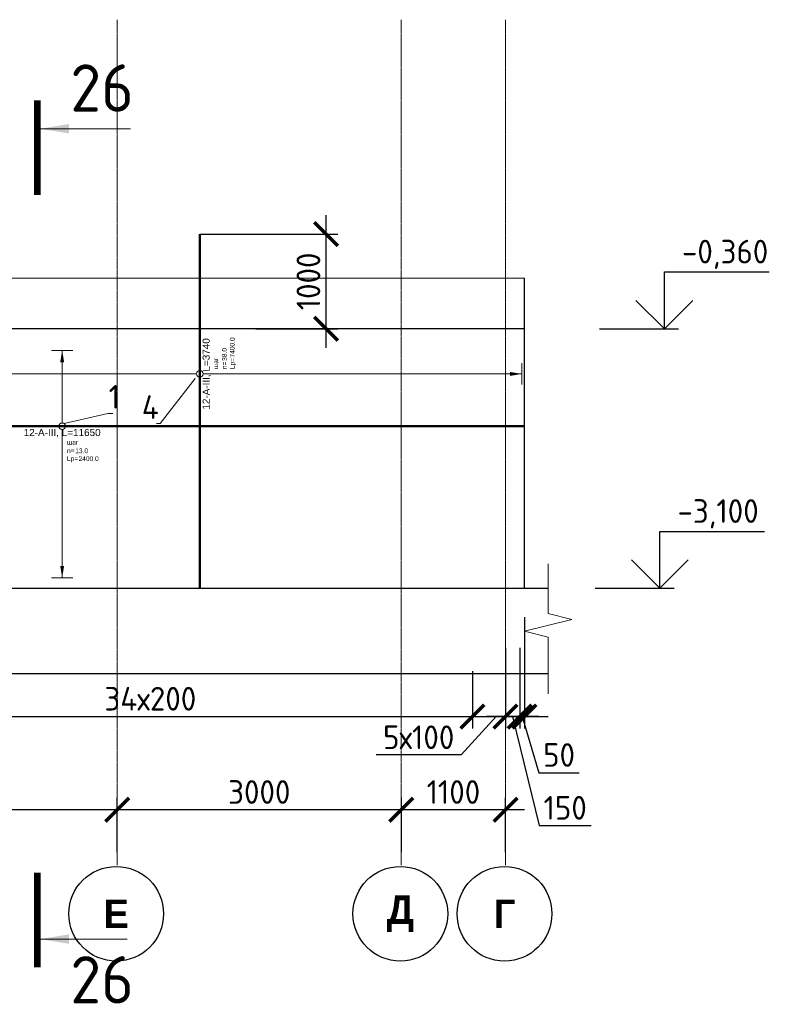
# Model space of a CAD drawing. Header units: millimetres. Extents: x 376598 to 1249954, y -318491 to -22134.
# Tile 126 of 256: x 591771 to 599717, y -150117 to -139718. Entities that reach past the tile are written whole.
import ezdxf
from ezdxf import colors
from ezdxf.entities.mleader import LeaderData, LeaderLine
from ezdxf.enums import TextEntityAlignment as Align
from ezdxf.math import Vec2, Vec3

# ---------------------------------------------------------------- set-up
doc = ezdxf.new("R2010")
doc.units = ezdxf.units.MM
doc.set_wipeout_variables(frame=1)
doc.linetypes.add('______5', pattern=[1100, 800, -100, 100, -100])
doc.linetypes.add('осевая', pattern=[50.8, 31.75, -6.35, 6.35, -6.35])
for name, color, linetype, lineweight in [('AF_Stena', 90, 'Continuous', 18), ('АрмСтер', 2, 'Continuous', 50), ('Оси', 40, '______5', 18), ('подоснова', 151, 'Continuous', 5), ('РАЗМЕРЫ', 1, 'Continuous', 9), ('Узлы', 7, 'Continuous', 0)]:
    doc.layers.add(name, color=color, linetype=linetype, lineweight=lineweight)
doc.layers.add('АрмСтер_атрибуты', color=2, linetype='Continuous', lineweight=0, plot=False)
doc.styles.add('Century Gothic', font='GOTHIC.TTF')
doc.styles.add('GOST-2.304_Type-B', font='GOST_Common.ttf')
doc.styles.get("Standard").update_dxf_attribs({"font": 'arial.ttf'})
doc.styles.add('Аннотативный', font='arial.ttf')
doc.dimstyles.new('СПДС', dxfattribs={"dimscale": 100, "dimtxt": 2.5, "dimasz": 2.5, "dimexe": 1.25, "dimexo": 0, "dimtad": 1, "dimdec": 0, "dimtxsty": 'GOST-2.304_Type-B', "dimblk": 'ARCHTICK', "dimcen": 2.5, "dimdle": 2, "dimadec": 0, "dimazin": 2, "dimtfac": 0.75, "dimtdec": 0, "dimtmove": 1, "dimatfit": 3, "dimfxl": 1, "dimtolj": 1, "dimarcsym": 1})

# ---------------------------------------------------------------- blocks, each defined once
blk = doc.blocks.new('*U1408')
at = {"layer": 'РАЗМЕРЫ'}
for p, q in [((112, 4000), (-112, 4000)), ((112, -3400), (-112, -3400))]:
    blk.add_line(p, q, dxfattribs=at)
at = {"layer": 'РАЗМЕРЫ', "ltscale": 15}
blk.add_line((0, -3400), (0, 4000), dxfattribs=at)
at = {"layer": 'РАЗМЕРЫ'}
for points in [[(0, 4000), (21, 3875), (-21, 3875)], [(0, -3400), (21, -3275), (-21, -3275)]]:
    blk.add_solid(points, dxfattribs=at)
at = {"layer": 'АрмСтер_атрибуты', "color": 215, "ltscale": 15, "style": 'Аннотативный'}
for s, p in [('шаг', (51, -194)), ('n=', (51, -285)), ('Lр=', (50, -368))]:
    blk.add_text(s, height=50, dxfattribs=at).set_placement(p)
at = {"layer": 'АрмСтер_атрибуты', "style": 'Аннотативный', "flags": 8}
blk.add_attdef('ПОЗ', (110, 30), '', height=75, dxfattribs=at)
at = {"layer": 'АрмСтер_атрибуты', "color": 215, "style": 'Аннотативный'}
for tag, p, flags in [('ШАГ', (191, -194), 10), ('КОЛ', (138, -285), 8), ('ШИРИНА', (173, -368), 8)]:
    blk.add_attdef(tag, p, '', height=50, dxfattribs=dict(at, flags=flags))
at = {"layer": 'АрмСтер_атрибуты', "flags": 9}
for tag, p in [('МАССА', (-3069, -410)), ('ОБОЗНАЧЕНИЕ', (-3069, -524))]:
    blk.add_attdef(tag, p, '', height=75, dxfattribs=at)
at = {"linetype": 'Continuous', "lineweight": 0}
blk.add_wipeout([(35, 0), (28, 21), (11, 33), (-11, 33), (-28, 21), (-35, 0), (-28, -21), (-11, -33), (11, -33), (28, -21)], dxfattribs=at)
at = {"color": 0, "linetype": 'ByBlock', "lineweight": -2, "ltscale": 100}
blk.add_line((-2263, 0), (1477, 0), dxfattribs=at)
at = {"layer": 'РАЗМЕРЫ'}
blk.add_circle((0, 0), 35, dxfattribs=at)
at = {"layer": 'АрмСтер_атрибуты', "style": 'Аннотативный', "flags": 8}
blk.add_attdef('НАИМЕНОВАНИЕ', text='', height=75, dxfattribs=at).set_placement((0, -29), align=Align.TOP_CENTER)
blk = doc.blocks.new('_None')
blk = doc.blocks.new('*U889')
at = {"layer": 'РАЗМЕРЫ'}
for p, q in [((112, 800), (-112, 800)), ((112, -1600), (-112, -1600))]:
    blk.add_line(p, q, dxfattribs=at)
at = {"layer": 'РАЗМЕРЫ', "ltscale": 15}
blk.add_line((0, -1600), (0, 800), dxfattribs=at)
at = {"layer": 'РАЗМЕРЫ'}
for points in [[(0, 800), (21, 675), (-21, 675)], [(0, -1600), (21, -1475), (-21, -1475)]]:
    blk.add_solid(points, dxfattribs=at)
at = {"layer": 'АрмСтер_атрибуты', "color": 215, "ltscale": 15, "style": 'Аннотативный'}
for s, p in [('шаг', (51, -194)), ('n=', (51, -285)), ('Lр=', (50, -368))]:
    blk.add_text(s, height=50, dxfattribs=at).set_placement(p)
at = {"layer": 'АрмСтер_атрибуты', "flags": 9}
for tag, p in [('МАССА', (-928, 4790)), ('ОБОЗНАЧЕНИЕ', (-928, 4676))]:
    blk.add_attdef(tag, p, '', height=75, dxfattribs=at)
at = {"layer": 'АрмСтер_атрибуты', "style": 'Аннотативный', "flags": 8}
blk.add_attdef('ПОЗ', (110, 30), '', height=75, dxfattribs=at)
at = {"layer": 'АрмСтер_атрибуты', "color": 215, "style": 'Аннотативный'}
for tag, p, flags in [('ШАГ', (191, -194), 10), ('КОЛ', (138, -285), 8), ('ШИРИНА', (173, -368), 8)]:
    blk.add_attdef(tag, p, '', height=50, dxfattribs=dict(at, flags=flags))
at = {"linetype": 'Continuous', "lineweight": 0}
blk.add_wipeout([(35, 0), (28, 21), (11, 33), (-11, 33), (-28, 21), (-35, 0), (-28, -21), (-11, -33), (11, -33), (28, -21)], dxfattribs=at)
at = {"color": 0, "linetype": 'ByBlock', "lineweight": -2, "ltscale": 100}
blk.add_line((-6767, 0), (4883, 0), dxfattribs=at)
at = {"layer": 'РАЗМЕРЫ'}
blk.add_circle((0, 0), 35, dxfattribs=at)
at = {"layer": 'АрмСтер_атрибуты', "style": 'Аннотативный', "flags": 8}
blk.add_attdef('НАИМЕНОВАНИЕ', text='', height=75, dxfattribs=at).set_placement((0, -29), align=Align.TOP_CENTER)
blk = doc.blocks.new('NSY101')
at = {"color": 0, "linetype": 'ByBlock', "lineweight": -2}
blk.add_circle((0, 0), 50, dxfattribs=at)
blk = doc.blocks.new('_ArchTick')
at = {"color": 0, "linetype": 'ByBlock', "const_width": 0.15}
blk.add_lwpolyline([(-0.5, -0.5), (0.5, 0.5)], dxfattribs=at)
blk = doc.blocks.new('*D890')
at = {"layer": 'DEFPOINTS', "color": 0, "lineweight": 0, "transparency": 16777216}
for p in [(595800, -148063), (595800, -148511), (596900, -148511)]:
    blk.add_point(p, dxfattribs=at)
at = {"layer": 'РАЗМЕРЫ', "color": 0, "lineweight": -2, "transparency": 16777216}
for p, q in [((595800, -148511), (595800, -147938)), ((596900, -148511), (596900, -147938)), ((597100, -148063), (595600, -148063))]:
    blk.add_line(p, q, dxfattribs=at)
at = {"layer": 'РАЗМЕРЫ', "color": 0, "lineweight": -2, "transparency": 16777216, "xscale": 250, "yscale": 250, "zscale": 250, "rotation": 180}
blk.add_blockref('_ArchTick', (595800, -148063), dxfattribs=at)
at = {"layer": 'РАЗМЕРЫ', "color": 0, "lineweight": -2, "transparency": 16777216, "xscale": 250, "yscale": 250, "zscale": 250}
blk.add_blockref('_ArchTick', (596900, -148063), dxfattribs=at)
at = {"layer": 'РАЗМЕРЫ', "color": 0, "lineweight": 0, "transparency": 16777216, "insert": (596350, -147875), "char_height": 250, "attachment_point": 5, "style": 'GOST-2.304_Type-B'}
blk.add_mtext('\\A1;1100', dxfattribs=at)
blk = doc.blocks.new('*D891')
at = {"layer": 'DEFPOINTS', "color": 0, "lineweight": 0, "transparency": 16777216}
for p in [(592800, -148063), (592800, -148511), (595800, -148511)]:
    blk.add_point(p, dxfattribs=at)
at = {"layer": 'РАЗМЕРЫ', "color": 0, "lineweight": -2, "transparency": 16777216}
for p, q in [((592800, -148511), (592800, -147938)), ((595800, -148511), (595800, -147938)), ((596000, -148063), (592600, -148063))]:
    blk.add_line(p, q, dxfattribs=at)
at = {"layer": 'РАЗМЕРЫ', "color": 0, "lineweight": -2, "transparency": 16777216, "xscale": 250, "yscale": 250, "zscale": 250, "rotation": 180}
blk.add_blockref('_ArchTick', (592800, -148063), dxfattribs=at)
at = {"layer": 'РАЗМЕРЫ', "color": 0, "lineweight": -2, "transparency": 16777216, "xscale": 250, "yscale": 250, "zscale": 250}
blk.add_blockref('_ArchTick', (595800, -148063), dxfattribs=at)
at = {"layer": 'РАЗМЕРЫ', "color": 0, "lineweight": 0, "transparency": 16777216, "insert": (594300, -147875), "char_height": 250, "attachment_point": 5, "style": 'GOST-2.304_Type-B'}
blk.add_mtext('\\A1;3000', dxfattribs=at)
blk = doc.blocks.new('*D892')
at = {"layer": 'DEFPOINTS', "color": 0, "lineweight": 0, "transparency": 16777216}
for p in [(589700, -147989), (589700, -148063), (592800, -148511)]:
    blk.add_point(p, dxfattribs=at)
at = {"layer": 'РАЗМЕРЫ', "color": 0, "lineweight": -2, "transparency": 16777216}
for p, q in [((592800, -148511), (592800, -147938)), ((593000, -148063), (589500, -148063)), ((589700, -147989), (589700, -148188))]:
    blk.add_line(p, q, dxfattribs=at)
at = {"layer": 'РАЗМЕРЫ', "color": 0, "lineweight": -2, "transparency": 16777216, "xscale": 250, "yscale": 250, "zscale": 250, "rotation": 180}
blk.add_blockref('_ArchTick', (589700, -148063), dxfattribs=at)
at = {"layer": 'РАЗМЕРЫ', "color": 0, "lineweight": -2, "transparency": 16777216, "xscale": 250, "yscale": 250, "zscale": 250}
blk.add_blockref('_ArchTick', (592800, -148063), dxfattribs=at)
at = {"layer": 'РАЗМЕРЫ', "color": 0, "lineweight": 0, "transparency": 16777216, "insert": (591250, -147875), "char_height": 250, "attachment_point": 5, "style": 'GOST-2.304_Type-B'}
blk.add_mtext('\\A1;3100', dxfattribs=at)
blk = doc.blocks.new('*D897')
at = {"layer": 'DEFPOINTS', "color": 0, "lineweight": 0, "transparency": 16777216}
for p in [(596550, -146597, -360), (589750, -146647), (596550, -147078)]:
    blk.add_point(p, dxfattribs=at)
at = {"layer": 'РАЗМЕРЫ', "color": 0, "lineweight": -2, "transparency": 16777216}
for p, q in [((596550, -146597), (596550, -147203)), ((589750, -146647), (589750, -147203)), ((589550, -147078), (596750, -147078))]:
    blk.add_line(p, q, dxfattribs=at)
at = {"layer": 'РАЗМЕРЫ', "color": 0, "lineweight": -2, "transparency": 16777216, "xscale": 250, "yscale": 250, "zscale": 250, "rotation": 180}
blk.add_blockref('_ArchTick', (589750, -147078), dxfattribs=at)
at = {"layer": 'РАЗМЕРЫ', "color": 0, "lineweight": -2, "transparency": 16777216, "xscale": 250, "yscale": 250, "zscale": 250}
blk.add_blockref('_ArchTick', (596550, -147078), dxfattribs=at)
at = {"layer": 'РАЗМЕРЫ', "color": 0, "lineweight": 0, "transparency": 16777216, "insert": (593150, -146890), "char_height": 250, "attachment_point": 5, "style": 'GOST-2.304_Type-B'}
blk.add_mtext('\\A1;34х200', dxfattribs=at)
blk = doc.blocks.new('*D898')
at = {"layer": 'DEFPOINTS', "color": 0, "lineweight": 0, "transparency": 16777216}
for p in [(596550, -146597, -360), (597050, -146597, -360), (597050, -147078)]:
    blk.add_point(p, dxfattribs=at)
at = {"layer": 'РАЗМЕРЫ', "color": 0, "lineweight": -2, "transparency": 16777216}
for p, q in [((596550, -146597), (596550, -147203)), ((597050, -146597), (597050, -147203)), ((596350, -147078), (597250, -147078)), ((596800, -147078), (596433, -147484)), ((596433, -147484), (595533, -147484))]:
    blk.add_line(p, q, dxfattribs=at)
at = {"layer": 'РАЗМЕРЫ', "color": 0, "lineweight": -2, "transparency": 16777216, "xscale": 250, "yscale": 250, "zscale": 250, "rotation": 180}
blk.add_blockref('_ArchTick', (596550, -147078), dxfattribs=at)
at = {"layer": 'РАЗМЕРЫ', "color": 0, "lineweight": -2, "transparency": 16777216, "xscale": 250, "yscale": 250, "zscale": 250}
blk.add_blockref('_ArchTick', (597050, -147078), dxfattribs=at)
at = {"layer": 'РАЗМЕРЫ', "color": 0, "lineweight": 0, "transparency": 16777216, "insert": (595983, -147297), "char_height": 250, "attachment_point": 5, "style": 'GOST-2.304_Type-B'}
blk.add_mtext('\\A1;5х100', dxfattribs=at)
blk = doc.blocks.new('*D904')
at = {"layer": 'DEFPOINTS', "color": 0, "lineweight": 0, "transparency": 16777216}
for p in [(596900, -146352), (597050, -146352, 160), (596900, -147078)]:
    blk.add_point(p, dxfattribs=at)
at = {"layer": 'РАЗМЕРЫ', "color": 0, "lineweight": -2, "transparency": 16777216}
for p, q in [((596900, -146352), (596900, -147203)), ((597050, -146352), (597050, -147203)), ((597250, -147078), (596700, -147078)), ((596975, -147078), (597255, -148230)), ((597255, -148230), (597805, -148230))]:
    blk.add_line(p, q, dxfattribs=at)
at = {"layer": 'РАЗМЕРЫ', "color": 0, "lineweight": -2, "transparency": 16777216, "xscale": 250, "yscale": 250, "zscale": 250, "rotation": 180}
blk.add_blockref('_ArchTick', (596900, -147078), dxfattribs=at)
at = {"layer": 'РАЗМЕРЫ', "color": 0, "lineweight": -2, "transparency": 16777216, "xscale": 250, "yscale": 250, "zscale": 250}
blk.add_blockref('_ArchTick', (597050, -147078), dxfattribs=at)
at = {"layer": 'РАЗМЕРЫ', "color": 0, "lineweight": 0, "transparency": 16777216, "insert": (597530, -148042), "char_height": 250, "attachment_point": 5, "style": 'GOST-2.304_Type-B'}
blk.add_mtext('\\A1;150', dxfattribs=at)
blk = doc.blocks.new('*D905')
at = {"layer": 'DEFPOINTS', "color": 0, "lineweight": 0, "transparency": 16777216}
for p in [(597100, -146028), (597050, -146352, 160), (597100, -147078)]:
    blk.add_point(p, dxfattribs=at)
at = {"layer": 'РАЗМЕРЫ', "color": 0, "lineweight": -2, "transparency": 16777216}
for p, q in [((597100, -146028), (597100, -147203)), ((597050, -146352), (597050, -147203)), ((597050, -147078), (596800, -147078)), ((597050, -147078), (597100, -147078)), ((597050, -147078), (597100, -147078)), ((597075, -147078), (597253, -147672)), ((597100, -147078), (597350, -147078)), ((597253, -147672), (597678, -147672))]:
    blk.add_line(p, q, dxfattribs=at)
at = {"layer": 'РАЗМЕРЫ', "color": 0, "lineweight": -2, "transparency": 16777216, "xscale": 250, "yscale": 250, "zscale": 250}
blk.add_blockref('_ArchTick', (597050, -147078), dxfattribs=at)
at = {"layer": 'РАЗМЕРЫ', "color": 0, "lineweight": -2, "transparency": 16777216, "xscale": 250, "yscale": 250, "zscale": 250, "rotation": 180}
blk.add_blockref('_ArchTick', (597100, -147078), dxfattribs=at)
at = {"layer": 'РАЗМЕРЫ', "color": 0, "lineweight": 0, "transparency": 16777216, "insert": (597465, -147484), "char_height": 250, "attachment_point": 5, "style": 'GOST-2.304_Type-B'}
blk.add_mtext('\\A1;50', dxfattribs=at)
blk = doc.blocks.new('*D907')
at = {"layer": 'DEFPOINTS', "color": 0, "lineweight": 0, "transparency": 16777216}
for p in [(593672, -141982), (595006, -141982), (594263, -142982)]:
    blk.add_point(p, dxfattribs=at)
at = {"layer": 'РАЗМЕРЫ', "color": 0, "lineweight": -2, "transparency": 16777216}
for p, q in [((595006, -143182), (595006, -141782)), ((593672, -141982), (595131, -141982)), ((594263, -142982), (595131, -142982))]:
    blk.add_line(p, q, dxfattribs=at)
at = {"layer": 'РАЗМЕРЫ', "color": 0, "lineweight": -2, "transparency": 16777216, "xscale": 250, "yscale": 250, "zscale": 250}
for p, rotation in [((595006, -141982), 90), ((595006, -142982), 270)]:
    blk.add_blockref('_ArchTick', p, dxfattribs=dict(at, rotation=rotation))
at = {"layer": 'РАЗМЕРЫ', "color": 0, "lineweight": 0, "transparency": 16777216, "insert": (594819, -142482), "char_height": 250, "attachment_point": 5, "rotation": 90, "style": 'GOST-2.304_Type-B'}
blk.add_mtext('\\A1;1000', dxfattribs=at)

msp = doc.modelspace()

# ---------------------------------------------------------------- linework, layer by layer
at = {"color": 7, "linetype": 'Continuous', "lineweight": 25, "transparency": 33554687}
for p, q in [((597099.7, -145722.5), (597099.7, -142448.4)), ((597099.7, -142982.5), (585449.7, -142982.5)), ((597349.7, -146627.6), (584833, -146627.6))]:
    msp.add_line(p, q, dxfattribs=at)
for points in [[(598577.1, -142382.5), (599682.3, -142382.5)], [(598577.1, -142982.5), (598577.1, -142382.5)], [(598877.1, -142682.5), (598577.1, -142982.5), (598277.1, -142682.5)], [(597892.5, -142982.5), (598727.1, -142982.5)], [(598529.4, -145122.5), (599634.7, -145122.5)], [(598529.4, -145722.5), (598529.4, -145122.5)], [(598829.4, -145422.5), (598529.4, -145722.5), (598229.4, -145422.5)], [(597844.9, -145722.5), (598679.4, -145722.5)]]:
    msp.add_lwpolyline(points)
at = {"layer": 'AF_Stena', "lineweight": 20}
for points in [[(597349.7, -145935.4), (597349.7, -145463.6)], [(597349.7, -145935.4), (597349.7, -145990.4)], [(597349.7, -145990.4), (597599.7, -146052.9)], [(597599.7, -146052.9), (597099.7, -146177.9)], [(597099.7, -146177.9), (597349.7, -146240.4)], [(597349.7, -146240.4), (597349.7, -146295.4)], [(597349.7, -146295.4), (597349.7, -146839.5)]]:
    msp.add_lwpolyline(points, dxfattribs=at)
at = {"layer": 'Узлы', "color": 1, "linetype": 'Continuous', "lineweight": 0}
for p, q in [((591990.4, -140869.6, 200), (592940.4, -140869.6, 200)), ((591955.4, -149428.4, 200), (592905.4, -149428.4, 200))]:
    msp.add_line(p, q, dxfattribs=at)
at = {"layer": 'Узлы', "color": 1, "linetype": 'Continuous', "lineweight": 0, "const_width": 70, "elevation": 200}
for points in [[(591955.4, -140569.6), (591955.4, -141569.6)], [(591955.4, -149728.4), (591955.4, -148728.4)]]:
    msp.add_lwpolyline(points, dxfattribs=at)
at = {"layer": 'Узлы', "color": 1, "linetype": 'Continuous', "lineweight": 0}
for points in [[(591990.4, -140869.6, 200), (592290.8, -140919.9, 200), (592290.8, -140819.4, 200)], [(591990.4, -149428.4, 200), (592290.8, -149478.7, 200), (592290.8, -149378.1, 200)]]:
    msp.add_solid(points, dxfattribs=at)

# ---------------------------------------------------------------- block references
at = {"layer": 'Оси', "color": 16, "linetype": 'Continuous', "lineweight": 25, "transparency": 33554687, "xscale": 9.999999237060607, "yscale": 9.999999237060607, "zscale": 9.999999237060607, "rotation": 90.00000000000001}
for p in [(592789.6, -149161), (595789.6, -149161), (596889.6, -149161)]:
    msp.add_blockref('NSY101', p, dxfattribs=at)

# ---------------------------------------------------------------- texts
at = {"style": 'GOST-2.304_Type-B'}
for s, p in [('-0,360', (598763, -142292.5)), ('-3,100', (598715.3, -145032.5))]:
    msp.add_text(s, height=250, dxfattribs=at).set_placement(p)
at = {"layer": 'Оси', "color": 16, "linetype": 'Continuous', "lineweight": 25, "transparency": 33554687, "char_height": 300, "attachment_point": 5, "style": 'Century Gothic'}
for s, insert, width in [('\\A1;{\\fCentury Gothic|i0|b1;\\H300.000000;\\W1.000000;\\C16;Е}\\P', (592789.6, -149161), 365), ('\\A1;{\\fCentury Gothic|i0|b1;\\H300.000000;\\W1.000000;\\C16;Д}\\P', (595789.6, -149161), 470), ('\\A1;{\\fCentury Gothic|i0|b1;\\H300.000000;\\W1.000000;\\C16;Г}\\P', (596889.6, -149161), 345)]:
    msp.add_mtext(s, dxfattribs=dict(at, insert=insert, width=width))
at = {"layer": 'Узлы', "color": 1, "linetype": 'Continuous', "lineweight": 0, "char_height": 500, "attachment_point": 5, "style": 'GOST-2.304_Type-B'}
for insert in [(592640.4, -140439.6, 200), (592640.4, -149858.4, 200)]:
    msp.add_mtext_dynamic_manual_height_columns('26', width=723.88, gutter_width=25, heights=[0], dxfattribs=dict(at, insert=insert))

# ---------------------------------------------------------------- dimensions: what is measured, and where the dimension line sits
at = {"layer": 'РАЗМЕРЫ', "color": 4, "lineweight": 0}
dim = msp.add_linear_dim(base=(597099.7, -147077.8), p1=(597049.7, -146352.4, 160), p2=(597099.7, -146027.6), angle=180, dimstyle='СПДС', dxfattribs=at)
dim.commit()
dim.dimension.update_dxf_attribs({"geometry": '*D905', "text_midpoint": (597315.3, -147484)})
dim = msp.add_linear_dim(base=(596899.7, -147077.8), p1=(597049.7, -146352.4, 160), p2=(596899.7, -146352.4), angle=180, dimstyle='СПДС', dxfattribs=at)
dim.commit()
dim.dimension.update_dxf_attribs({"geometry": '*D904', "text_midpoint": (597317.1, -148229.7), "dimtype": 160})
at = {"layer": 'РАЗМЕРЫ', "lineweight": 0}
dim = msp.add_linear_dim(base=(596549.7, -147077.8, 160), p1=(589749.7, -146647.1, 160), p2=(596549.7, -146596.9, -200), angle=180, text='34х200', dimstyle='СПДС', dxfattribs=at)
dim.commit()
dim.dimension.update_dxf_attribs({"geometry": '*D897', "text_midpoint": (593149.7, -146890.3, 160)})
dim = msp.add_linear_dim(base=(597049.7, -147077.8, 160), p1=(596549.7, -146596.9, -200), p2=(597049.7, -146596.9, -200), angle=180, text='5х100', dimstyle='СПДС', dxfattribs=at)
dim.commit()
dim.dimension.update_dxf_attribs({"geometry": '*D898', "text_midpoint": (596370.6, -147484, 160), "dimtype": 160})
at = {"layer": 'РАЗМЕРЫ', "color": 1, "lineweight": 0}
for base, p1, p2, picture, middle in [((589699.7, -148062.7), (592799.7, -148511.3), (589699.7, -147988.6), '*D892', (591249.7, -147875.2)), ((592799.7, -148062.7), (595799.7, -148511.3), (592799.7, -148511.3), '*D891', (594299.7, -147875.2)), ((595799.7, -148062.7), (596899.7, -148511.3), (595799.7, -148511.3), '*D890', (596349.7, -147875.2))]:
    dim = msp.add_linear_dim(base=base, p1=p1, p2=p2, angle=180, dimstyle='СПДС', dxfattribs=at)
    dim.commit()
    dim.dimension.update_dxf_attribs({"geometry": picture, "text_midpoint": middle})

# ---------------------------------------------------------------- next in the draw order: block references
at = {"layer": 'АрмСтер', "ltscale": 15}
ref = msp.add_blockref('*U1408', (593672, -143459.2), dxfattribs=dict(at, rotation=90))
ref.add_attrib('НАИМЕНОВАНИЕ', '12-A-III, L=3740', dxfattribs={"layer": 'АрмСтер_атрибуты', "height": 75, "rotation": 90, "style": 'Аннотативный', "flags": 8}).set_placement((593701.4, -143459.2), align=Align.TOP_CENTER)
ref.add_attrib('КОЛ', '38.0', (593957.1, -143321.2), dxfattribs={"layer": 'АрмСтер_атрибуты', "color": 215, "height": 50, "rotation": 90, "style": 'Аннотативный', "flags": 8})
ref.add_attrib('ШИРИНА', '7400.0', (594039.8, -143286.3), dxfattribs={"layer": 'АрмСтер_атрибуты', "color": 215, "height": 50, "rotation": 90, "style": 'Аннотативный', "flags": 8})

# ---------------------------------------------------------------- next in the draw order: linework, layer by layer
at = {"color": 7, "linetype": 'Continuous', "lineweight": 25, "transparency": 33554687}
msp.add_line((584833, -145722.5), (597349.7, -145722.5), dxfattribs=at)
at = {"color": 8, "lineweight": 0, "true_color": 0x787a7d}
msp.add_lwpolyline([(597099.7, -142982.5), (589449.7, -142982.5), (589449.7, -142448.4), (597099.7, -142448.4)], close=True, dxfattribs=at)

# ---------------------------------------------------------------- next in the draw order: leaders
at = {"layer": 'подоснова'}
ml = msp.add_multileader_mtext('Standard', dxfattribs=at)
ml.set_content('4', color=256, style='GOST-2.304_Type-B')
ml.set_leader_properties(color=256, linetype='ByLayer', lineweight=15)
ml.set_arrow_properties(name='NONE')
ml.build(insert=Vec2(0, 0))
ml.multileader.update_dxf_attribs({"text_left_attachment_type": 6, "text_right_attachment_type": 6, "dogleg_length": 10, "arrow_head_size": 18})
ctx = ml.context
ctx.base_point, ctx.char_height, ctx.arrow_head_size, ctx.landing_gap_size, ctx.plane_origin = Vec3(593054.6, -143984.4), 250, 18, 20, Vec3(592085.1, -142221.3)
ctx.left_attachment, ctx.right_attachment, ctx.text_align_type = 6, 6, 1
notes = []
notes.append((ctx, [(1, (1, 1, 0), (593254.6, -143984.4), (-1, 0), 10, [(0, [(593624.6, -143507.1)], 0, [])])]))
ctx.mtext.insert, ctx.mtext.width, ctx.mtext.alignment, ctx.mtext.flow_direction = Vec3(593149.6, -143684.4), 8.942, 2, 5
for ctx, leaders in notes:
    for number, flags, end, landing, length, lines in leaders:
        leader = LeaderData()
        leader.index, (leader.has_last_leader_line, leader.has_dogleg_vector, leader.attachment_direction) = number, flags
        leader.last_leader_point, leader.dogleg_vector, leader.dogleg_length = Vec3(end), Vec3(landing), length
        for number, points, colour, breaks in lines:
            line = LeaderLine()
            line.index, line.vertices, line.color, line.breaks = number, Vec3.list(points), colors.encode_raw_color(colour), breaks
            leader.lines.append(line)
        ctx.leaders.append(leader)

# ---------------------------------------------------------------- next in the draw order: block references
at = {"layer": 'АрмСтер', "ltscale": 15}
ref = msp.add_blockref('*U889', (592218.9, -144011.2), dxfattribs=at)
ref.add_attrib('НАИМЕНОВАНИЕ', '12-A-III, L=11650', dxfattribs={"layer": 'АрмСтер_атрибуты', "height": 75, "style": 'Аннотативный', "flags": 8}).set_placement((592218.9, -144040.5), align=Align.TOP_CENTER)
ref.add_attrib('КОЛ', '13.0', (592356.9, -144296.3), dxfattribs={"layer": 'АрмСтер_атрибуты', "color": 215, "height": 50, "style": 'Аннотативный', "flags": 8})
ref.add_attrib('ШИРИНА', '2400.0', (592391.7, -144379), dxfattribs={"layer": 'АрмСтер_атрибуты', "color": 215, "height": 50, "style": 'Аннотативный', "flags": 8})

# ---------------------------------------------------------------- next in the draw order: linework, layer by layer
at = {"layer": 'Оси', "color": 16, "linetype": 'осевая', "lineweight": 0, "ltscale": 0.5, "transparency": 33554687}
for p, q in [((592799.7, -148647.4), (592799.7, -139718)), ((595799.7, -148647.4), (595799.7, -139718)), ((596899.7, -148647.4), (596899.7, -139718))]:
    msp.add_line(p, q, dxfattribs=at)

# ---------------------------------------------------------------- next in the draw order: dimensions: what is measured, and where the dimension line sits
at = {"layer": 'РАЗМЕРЫ', "color": 4, "lineweight": 0}
dim = msp.add_linear_dim(base=(595006.1, -141982.5), p1=(594262.9, -142982.5), p2=(593672, -141982.5), angle=90, dimstyle='СПДС', dxfattribs=at)
dim.commit()
dim.dimension.update_dxf_attribs({"geometry": '*D907', "text_midpoint": (594818.6, -142482.5)})

# ---------------------------------------------------------------- next in the draw order: leaders
at = {"layer": 'подоснова'}
ml = msp.add_multileader_mtext('Standard', dxfattribs=at)
ml.set_content('1', color=256, style='GOST-2.304_Type-B')
ml.set_leader_properties(color=256, linetype='ByLayer', lineweight=15)
ml.set_arrow_properties(name='NONE')
ml.build(insert=Vec2(0, 0))
ml.multileader.update_dxf_attribs({"text_left_attachment_type": 6, "text_right_attachment_type": 6, "dogleg_length": 10, "arrow_head_size": 18})
ctx = ml.context
ctx.base_point, ctx.char_height, ctx.arrow_head_size, ctx.landing_gap_size, ctx.plane_origin = Vec3(592711.9, -143876.2, 720), 250, 18, 20, Vec3(591717.4, -142113.1, 720)
ctx.left_attachment, ctx.right_attachment, ctx.text_align_type = 6, 6, 1
notes = []
notes.append((ctx, [(0, (1, 1, 0), (592701.9, -143876.2, 720), (1, 0), 10, [(0, [(592238.4, -143984.3, 720)], 0, [])])]))
ctx.mtext.insert, ctx.mtext.width, ctx.mtext.alignment, ctx.mtext.flow_direction = Vec3(592769.4, -143576.2, 720), 22.898, 2, 5
for ctx, leaders in notes:
    for number, flags, end, landing, length, lines in leaders:
        leader = LeaderData()
        leader.index, (leader.has_last_leader_line, leader.has_dogleg_vector, leader.attachment_direction) = number, flags
        leader.last_leader_point, leader.dogleg_vector, leader.dogleg_length = Vec3(end), Vec3(landing), length
        for number, points, colour, breaks in lines:
            line = LeaderLine()
            line.index, line.vertices, line.color, line.breaks = number, Vec3.list(points), colors.encode_raw_color(colour), breaks
            leader.lines.append(line)
        ctx.leaders.append(leader)

doc.saveas('drawing.dxf')
